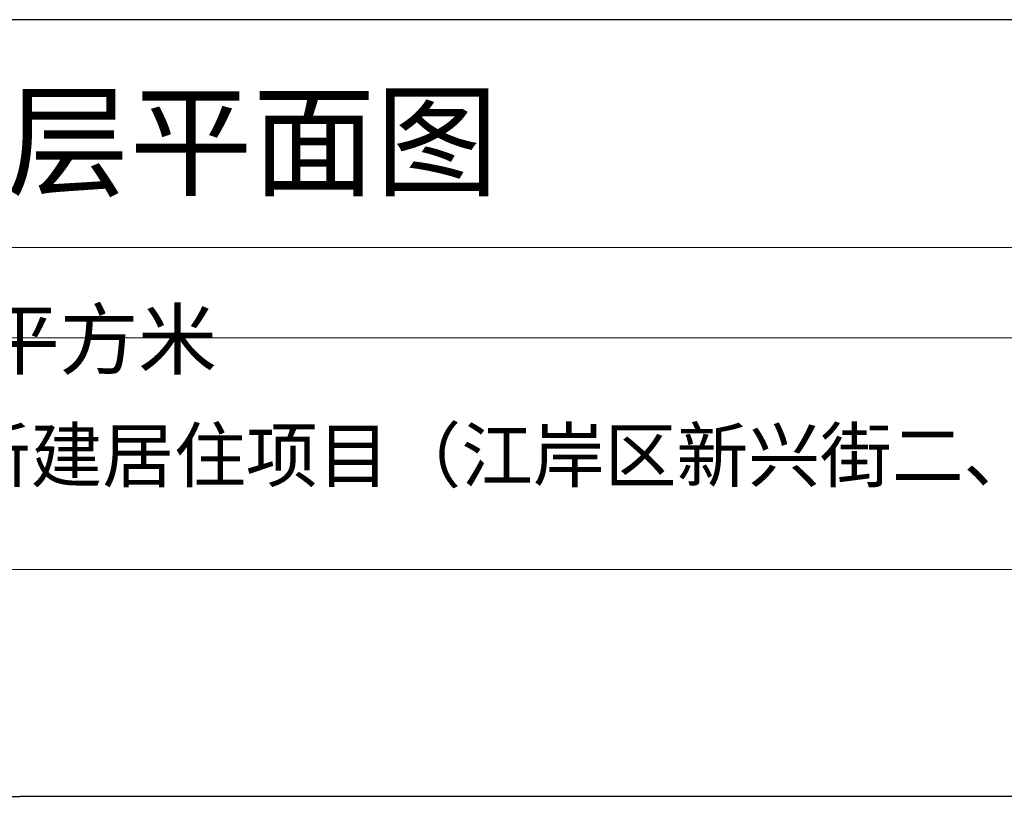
# Model space of a CAD drawing. Header units: millimetres. Extents: x 296296 to 297283, y 219875 to 220035.
# Tile 75 of 256: x 296688 to 296702, y 220024 to 220035. Entities that reach past the tile are written whole.
import ezdxf
from ezdxf.enums import TextEntityAlignment as Align

# ---------------------------------------------------------------- set-up
doc = ezdxf.new("R2010")
doc.units = ezdxf.units.MM
doc.layers.add('$计容结果', color=7, linetype='Continuous')
for name, color, linetype, lineweight in [('243100', 255, 'Continuous', 9), ('A21400', 255, 'Continuous', 9), ('A67000', 255, 'Continuous', 9), ('图廓', 255, 'Continuous', 9)]:
    doc.layers.add(name, color=color, linetype=linetype, lineweight=lineweight)
doc.layers.add('打印图框', color=252, linetype='Continuous', plot=False)
doc.styles.add('dw', font='simhei.ttf')
doc.styles.add('style1', font='simhei.ttf', dxfattribs={"width": 0.75})

# ---------------------------------------------------------------- blocks, each defined once
blk = doc.blocks.new('185洋房外包（2F南入）-中间(报建版）')
at = {"color": 253}
blk.add_lwpolyline([(11907, 24300), (28007, 24300)], dxfattribs=at)
blk = doc.blocks.new('185洋房外包（2F南入）-中间-报建版')
at = {"color": 253}
blk.add_lwpolyline([(11907, 24300), (28007, 24300)], dxfattribs=at)

msp = doc.modelspace()

# ---------------------------------------------------------------- linework, layer by layer
at = {"layer": '243100', "color": 7}
msp.add_line((296648.516, 220026.997), (296721.19, 220026.997), dxfattribs=at)
at = {"layer": 'A21400', "color": 7}
for p, q in [((296647.233, 220031.573), (296722.472, 220031.573)), ((296648.516, 220030.29), (296721.19, 220030.29))]:
    msp.add_line(p, q, dxfattribs=at)
at = {"layer": '打印图框', "color": 6, "ltscale": 0.5}
msp.add_lwpolyline([(296643.212, 219974.023), (296725.278, 219974.023), (296725.278, 220034.813), (296643.212, 220034.813)], close=True, dxfattribs=at)

# ---------------------------------------------------------------- block references
at = {"yscale": 0.001, "zscale": 0.001}
for name, p, xscale in [('185洋房外包（2F南入）-中间-报建版', (296659.871, 219999.467), 0.001), ('185洋房外包（2F南入）-中间(报建版）', (296715.886, 219999.467), -0.001)]:
    msp.add_blockref(name, p, dxfattribs=dict(at, xscale=xscale))

# ---------------------------------------------------------------- texts
at = {"layer": '$计容结果', "style": 'dw'}
msp.add_text('本层计容建筑面积738.06平方米', height=0.82066, dxfattribs=at).set_placement((296675.021, 220029.855))
at = {"layer": 'A67000', "color": 7, "style": 'dw', "width": 1}
msp.add_text('新建居住项目（江岸区新兴街二、三期地块）一期/13#楼', height=0.74811, dxfattribs=at).set_placement((296687.013, 220028.245))
at = {"layer": '图廓', "color": 7, "style": 'style1', "width": 1}
msp.add_text('单体建筑面积核算分层平面图', height=1.28248, dxfattribs=at).set_placement((296683.317, 220032.058), align=Align.BOTTOM_CENTER)

doc.saveas('drawing.dxf')
